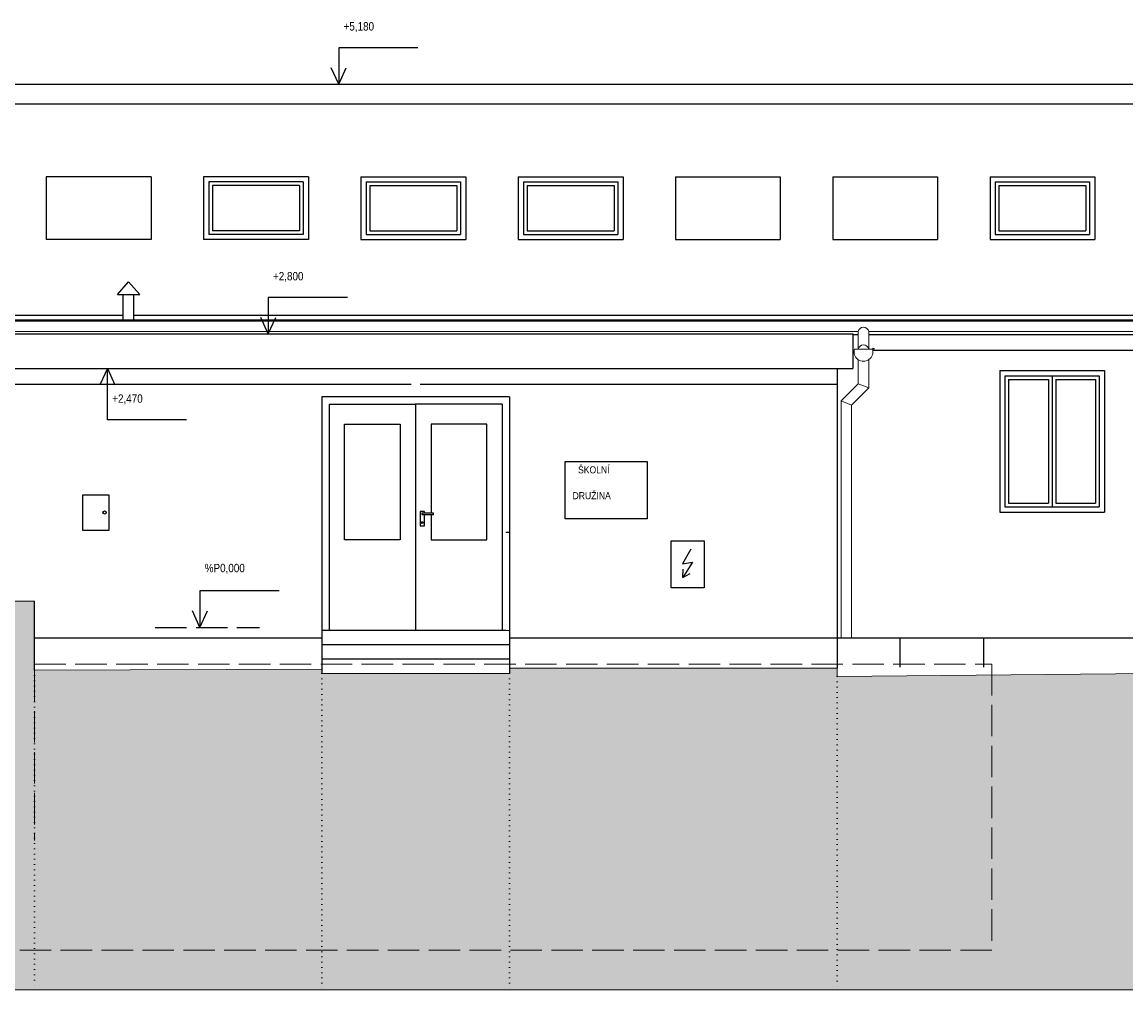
# Model space of a CAD drawing. Header units: millimetres. Extents: x -102573 to 74941, y -50927 to -14280.
# Tile 10 of 16: x -896 to 9631, y -39020 to -29784. Entities that reach past the tile are written whole.
import ezdxf

# ---------------------------------------------------------------- set-up
doc = ezdxf.new("R2010")
doc.units = ezdxf.units.MM
doc.linetypes.add('Carkovana 2x_1', pattern=[390, 300, -90])
doc.linetypes.add('JIS_08_37', pattern=[50, 0, -50])
doc.layers.add('XR$1$POHLEDY - STÁVAJÍCÍ_1', color=7, linetype='Continuous', lineweight=25)
doc.styles.add('ARIAL', font='ARIAL.TTF')

msp = doc.modelspace()

# ---------------------------------------------------------------- hatches: boundary and pattern name
at = {"layer": 'XR$1$POHLEDY - STÁVAJÍCÍ_1', "linetype": 'Continuous', "lineweight": 13}
msp.add_hatch(color=253, dxfattribs=at).paths.add_polyline_path([(-778, -35310), (-1228, -35310), (-1228, -37593), (-778, -37593)])
at = {"layer": 'XR$1$POHLEDY - STÁVAJÍCÍ_1', "linetype": 'Carkovana 2x_1', "lineweight": 50}
msp.add_hatch(color=254, dxfattribs=at).paths.add_polyline_path([(-25583, -39020), (29270, -39020), (29270, -35690), (24407, -35780), (23607, -35860), (6877, -36030), (6877, -35950), (3752, -35950), (3752, -36000), (1962, -36000), (1962, -35960), (-778, -35970), (-778, -37593), (-1228, -37593), (-1228, -37260), (-1408, -37260), (-11324, -36720), (-18078, -36590), (-19290, -36580), (-25583, -37200)])

# ---------------------------------------------------------------- linework, layer by layer
at = {"layer": 'XR$1$POHLEDY - STÁVAJÍCÍ_1', "color": 96, "linetype": 'Continuous', "lineweight": 25}
for p, q in [((2879, -30029), (2125, -30029)), ((2125, -30029), (2125, -30376)), ((2125, -30376), (2053, -30220)), ((2125, -30376), (2196, -30220)), ((2206, -32412), (1452, -32412)), ((1452, -32412), (1452, -32760)), ((1452, -32760), (1380, -32603)), ((1452, -32760), (1523, -32603)), ((-82, -33090), (-153, -33247)), ((-82, -33580), (-82, -33090)), ((-82, -33090), (-10, -33247)), ((673, -33580), (-82, -33580)), ((1555, -35212), (800, -35212)), ((800, -35212), (800, -35560)), ((800, -35560), (729, -35404)), ((800, -35560), (872, -35404))]:
    msp.add_line(p, q, dxfattribs=at)
at = {"layer": 'XR$1$POHLEDY - STÁVAJÍCÍ_1', "color": 7, "linetype": 'Continuous', "lineweight": 25}
for p, q in [((-12258, -30376), (17927, -30376)), ((-12258, -30564), (17927, -30564)), ((-665, -31260), (-665, -31860)), ((335, -31260), (-665, -31260)), ((335, -31260), (335, -31860)), ((835, -31260), (835, -31860)), ((1835, -31260), (835, -31260)), ((1835, -31260), (1835, -31860)), ((2335, -31260), (2335, -31860)), ((2335, -31260), (3335, -31260)), ((3335, -31260), (3335, -31860)), ((3835, -31260), (3835, -31860)), ((3835, -31260), (4835, -31260)), ((4835, -31260), (4835, -31860)), ((5335, -31260), (5335, -31860)), ((5335, -31260), (6335, -31260)), ((6335, -31260), (6335, -31860)), ((6835, -31260), (6835, -31860)), ((6835, -31260), (7835, -31260)), ((7835, -31260), (7835, -31860)), ((8335, -31260), (8335, -31860)), ((8335, -31260), (9335, -31260)), ((9335, -31260), (9335, -31860)), ((885, -31310), (885, -31810)), ((1785, -31310), (885, -31310)), ((920, -31345), (920, -31775)), ((1750, -31345), (920, -31345)), ((1750, -31345), (1750, -31775)), ((1785, -31310), (1785, -31810)), ((2385, -31310), (2385, -31810)), ((2385, -31310), (3285, -31310)), ((2420, -31345), (2420, -31775)), ((2420, -31345), (3250, -31345)), ((3250, -31345), (3250, -31775)), ((3285, -31310), (3285, -31810)), ((3885, -31310), (3885, -31810)), ((3885, -31310), (4785, -31310)), ((3920, -31345), (3920, -31775)), ((3920, -31345), (4750, -31345)), ((4750, -31345), (4750, -31775)), ((4785, -31310), (4785, -31810)), ((8385, -31310), (9285, -31310)), ((8385, -31310), (8385, -31810)), ((8420, -31345), (8420, -31775)), ((8420, -31345), (9250, -31345)), ((9250, -31345), (9250, -31775)), ((9285, -31310), (9285, -31810)), ((1750, -31775), (920, -31775)), ((2420, -31775), (3250, -31775)), ((3920, -31775), (4750, -31775)), ((8420, -31775), (9250, -31775)), ((335, -31860), (-665, -31860)), ((1835, -31860), (835, -31860)), ((1785, -31810), (885, -31810)), ((2335, -31860), (3335, -31860)), ((2385, -31810), (3285, -31810)), ((3835, -31860), (4835, -31860)), ((3885, -31810), (4785, -31810)), ((5335, -31860), (6335, -31860)), ((6835, -31860), (7835, -31860)), ((8335, -31860), (9335, -31860)), ((8385, -31810), (9285, -31810)), ((13, -32383), (119, -32264)), ((119, -32264), (226, -32383)), ((13, -32383), (226, -32383)), ((69, -32621), (69, -32383)), ((169, -32621), (169, -32383)), ((-18288, -32627), (23957, -32627)), ((-5479, -32580), (69, -32580)), ((169, -32580), (11148, -32580)), ((-1378, -32760), (7027, -32760)), ((7027, -32760), (7027, -33090)), ((7027, -32765), (7078, -32765)), ((7178, -32765), (23957, -32765)), ((-1378, -33090), (7027, -33090)), ((6877, -33090), (6877, -35950)), ((8427, -33110), (8427, -34460)), ((8427, -33110), (9427, -33110)), ((9427, -33110), (9427, -34460)), ((8477, -33160), (8477, -34410)), ((8477, -33160), (9377, -33160)), ((8512, -33195), (8512, -34375)), ((8512, -33195), (8892, -33195)), ((8892, -33195), (8892, -34375)), ((8927, -33160), (8927, -34410)), ((8962, -33195), (8962, -34375)), ((8962, -33195), (9342, -33195)), ((9342, -33195), (9342, -34375)), ((9377, -33160), (9377, -34410)), ((3752, -33360), (1962, -33360)), ((1962, -33360), (1962, -36000)), ((3752, -33360), (3752, -35950)), ((2032, -33430), (2857, -33430)), ((2032, -33430), (2032, -35590)), ((3682, -33430), (2857, -33430)), ((2857, -33430), (2857, -35590)), ((3682, -33430), (3682, -35590)), ((8477, -34410), (9377, -34410)), ((8512, -34375), (8892, -34375)), ((8962, -34375), (9342, -34375)), ((8427, -34460), (9427, -34460)), ((3717, -34653), (3752, -34653)), ((-778, -35970), (-778, -35310)), ((-778, -35660), (1962, -35660)), ((3717, -35590), (1962, -35590)), ((3752, -35590), (3752, -36000)), ((3752, -35660), (6877, -35660)), ((6877, -35660), (23607, -35660)), ((7477, -35940), (7477, -35660)), ((8277, -35940), (8277, -35660)), ((3752, -35727), (1962, -35727)), ((3752, -35863), (1962, -35863))]:
    msp.add_line(p, q, dxfattribs=at)
at = {"layer": 'XR$1$POHLEDY - STÁVAJÍCÍ_1', "color": 176, "linetype": 'Continuous', "lineweight": 13}
for p, q in [((-18480, -32637), (24152, -32637)), ((-1428, -32737), (7078, -32737)), ((7078, -32737), (7078, -32905)), ((7178, -32737), (7178, -32905)), ((7178, -32737), (24063, -32737)), ((7214, -32905), (7041, -32905)), ((7078, -33006), (7078, -33235)), ((7178, -33006), (7178, -33276)), ((7078, -33235), (6915, -33397)), ((7178, -33276), (7078, -33235)), ((7178, -33276), (7015, -33439)), ((6915, -33397), (6915, -35660)), ((7015, -33439), (6915, -33397)), ((7015, -33439), (7015, -35660))]:
    msp.add_line(p, q, dxfattribs=at)
at = {"layer": 'XR$1$POHLEDY - STÁVAJÍCÍ_1', "color": 8, "linetype": 'Continuous', "lineweight": 25}
for p, q in [((7027, -32915), (7039, -32915)), ((7216, -32915), (23607, -32915)), ((-1228, -33240), (2814, -33240)), ((2900, -33240), (6877, -33240)), ((5483, -34814), (5401, -34954)), ((5401, -34954), (5499, -34939)), ((5499, -34939), (5404, -35086)), ((5404, -35086), (5410, -35005)), ((5404, -35086), (5476, -35047))]:
    msp.add_line(p, q, dxfattribs=at)
at = {"layer": 'XR$1$POHLEDY - STÁVAJÍCÍ_1', "color": 7, "linetype": 'Continuous', "lineweight": 13}
for p, q in [((-778, -35310), (-1228, -35310)), ((1962, -35960), (1962, -35590)), ((1962, -35590), (3752, -35590)), ((23607, -35860), (6877, -36030)), ((-778, -35970), (1962, -35960)), ((3752, -36000), (1962, -36000)), ((3752, -36000), (3752, -35950)), ((3752, -35950), (6877, -35950)), ((6877, -35950), (6877, -36030))]:
    msp.add_line(p, q, dxfattribs=at)
at = {"layer": 'XR$1$POHLEDY - STÁVAJÍCÍ_1', "color": 7, "linetype": 'Carkovana 2x_1', "lineweight": 25}
msp.add_line((373, -35560), (1367, -35560), dxfattribs=at)
at = {"layer": 'XR$1$POHLEDY - STÁVAJÍCÍ_1', "color": 254, "linetype": 'Carkovana 2x_1', "lineweight": 13}
for p, q in [((-778, -35910), (8352, -35910)), ((8352, -35910), (8352, -38640)), ((8352, -38640), (-11508, -38640))]:
    msp.add_line(p, q, dxfattribs=at)
at = {"layer": 'XR$1$POHLEDY - STÁVAJÍCÍ_1', "color": 5, "linetype": 'JIS_08_37', "lineweight": 13}
for p, q in [((-778, -35970), (-778, -39020)), ((1962, -36000), (1962, -39020)), ((3752, -36000), (3752, -39020)), ((6877, -36030), (6877, -39020))]:
    msp.add_line(p, q, dxfattribs=at)
at = {"layer": 'XR$1$POHLEDY - STÁVAJÍCÍ_1', "color": 7, "linetype": 'Carkovana 2x_1', "lineweight": 13}
msp.add_line((-778, -35970), (-778, -37593), dxfattribs=at)
at = {"layer": 'XR$1$POHLEDY - STÁVAJÍCÍ_1', "color": 5, "linetype": 'Continuous', "lineweight": 13}
msp.add_line((29270, -39020), (-25583, -39020), dxfattribs=at)
at = {"layer": 'XR$1$POHLEDY - STÁVAJÍCÍ_1', "color": 7, "linetype": 'Continuous', "lineweight": 25}
for points in [[(2179, -33620), (2710, -33620), (2710, -34725), (2179, -34725), (2179, -33620)], [(3028, -34469), (2916, -34469), (2916, -34483), (3028, -34483), (3028, -34469)]]:
    msp.add_lwpolyline(points, close=True, dxfattribs=at)
for points in [[(3004, -34483), (3004, -34725), (3535, -34725), (3535, -33620), (3004, -33620), (3004, -34469)], [(2941, -34469), (2941, -34454), (2900, -34454), (2900, -34592), (2941, -34592), (2941, -34483)]]:
    msp.add_lwpolyline(points, dxfattribs=at)
at = {"layer": 'XR$1$POHLEDY - STÁVAJÍCÍ_1', "color": 8, "linetype": 'Continuous', "lineweight": 25}
for points in [[(4282, -33978), (5066, -33978), (5066, -34526), (4282, -34526), (4282, -33978)], [(-316, -34294), (-68, -34294), (-68, -34636), (-316, -34636), (-316, -34294)], [(5294, -34733), (5610, -34733), (5610, -35183), (5294, -35183), (5294, -34733)]]:
    msp.add_lwpolyline(points, close=True, dxfattribs=at)
msp.add_circle((-109, -34464), 15.2, dxfattribs=at)
at = {"layer": 'XR$1$POHLEDY - STÁVAJÍCÍ_1', "color": 7, "linetype": 'Continuous', "lineweight": 25}
msp.add_circle((2920, -34560), 8.3, dxfattribs=at)
at = {"layer": 'XR$1$POHLEDY - STÁVAJÍCÍ_1', "color": 176, "linetype": 'Continuous', "lineweight": 13}
for centre, radius, start, end in [((7128, -32748), 51.1, 11.6888, 168.3112), ((7128, -32931), 90, 163.2404, 16.7596), ((7128, -32916), 51.1, 11.6888, 168.3112), ((7222, -32905), 8, 210.7063, 180)]:
    msp.add_arc(centre, radius, start, end, dxfattribs=at)

# ---------------------------------------------------------------- texts
at = {"layer": 'XR$1$POHLEDY - STÁVAJÍCÍ_1', "color": 96, "linetype": 'Continuous', "lineweight": 18, "char_height": 80, "attachment_point": 1}
for s, insert, width in [('\\W0.88;+5,180', (2170, -29785), 393.38), ('\\W0.88;+2,800', (1497, -32169), 404.93), ('\\W0.88;+2,470', (-36, -33337), 404.93)]:
    msp.add_mtext(s, dxfattribs=dict(at, insert=insert, width=width))
at = {"layer": 'XR$1$POHLEDY - STÁVAJÍCÍ_1', "color": 8, "linetype": 'Continuous', "lineweight": 13, "char_height": 67.5, "attachment_point": 1, "style": 'ARIAL'}
for s, insert, width in [('\\W0.87;ŠKOLNÍ', (4406, -34023), 329.41), ('\\W0.87;DRUŽINA', (4354, -34270), 393.81)]:
    msp.add_mtext(s, dxfattribs=dict(at, insert=insert, width=width))
at = {"layer": 'XR$1$POHLEDY - STÁVAJÍCÍ_1', "color": 96, "linetype": 'Continuous', "lineweight": 25, "insert": (846, -35049), "char_height": 80, "width": 497.33, "attachment_point": 7}
msp.add_mtext('\\W0.88;%P0,000', dxfattribs=at)

doc.saveas('drawing.dxf')
